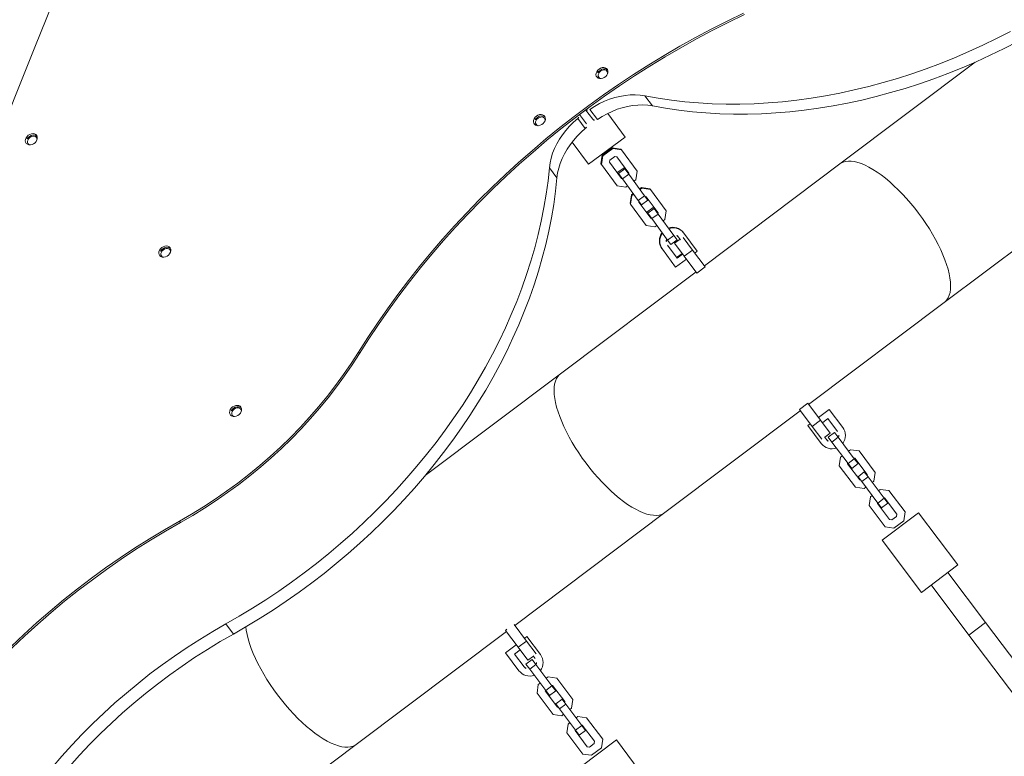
# Model space of a CAD drawing. Extents: x 5459245 to 5462690, y 5971016 to 5972523.
# Tile 181 of 198: x 5462453.96 to 5462454.714, y 5972220.539 to 5972221.104. Entities that reach past the tile are written whole.
import ezdxf

# ---------------------------------------------------------------- set-up
doc = ezdxf.new("R2010")
doc.units = 0
doc.layers.add('A_MAŁA ARCHITEKTURA', color=195, linetype='CONTINUOUS', lineweight=9)
doc.layers.add('ADT CCTV', color=102, linetype='CONTINUOUS')

# ---------------------------------------------------------------- blocks, each defined once
blk = doc.blocks.new('A$C8d9de67b')
at = {"layer": 'A_MAŁA ARCHITEKTURA', "linetype": 'Continuous'}
for p, q in [((-1100, 133.94), (-1100, 277.76)), ((-1233, 263.55), (-1233, 133.94)), ((-1233, 133.94), (-1233, 4)), ((-1100, 4), (-1100, 133.94)), ((-1354.69, 45.78), (-1364.33, 45.78)), ((-983, -13.5), (-983, 21.5)), ((-983, 21.5), (-933, 21.5)), ((-933, 21.5), (-933, -13.5)), ((-1370.8, 14.91), (-1348.13, 14.65)), ((-1348.13, 14.65), (-1348.53, -20.35)), ((-1087.5, 4), (-1087.5, 14.25)), ((-1087.5, 14.25), (-1070.25, 14.25)), ((-1082.5, 4), (-1082.5, 9.25)), ((-1082.5, 9.25), (-1070.25, 9.25)), ((-1048.24, 13.5), (-1053, 8.74)), ((-1053, 8.74), (-1053, 7)), ((-1027.76, 13.5), (-1048.24, 13.5)), ((-1023, 8.74), (-1027.76, 13.5)), ((-1023, 7), (-1023, 8.74)), ((-1010.24, 13.5), (-1015, 8.74)), ((-1015, 8.74), (-1015, 7)), ((-989.76, 13.5), (-1010.24, 13.5)), ((-985, 8.74), (-989.76, 13.5)), ((-985, -0.74), (-985, 8.74)), ((-885, 12), (-933, 12)), ((-793.71, 12), (-885, 12)), ((-885, 12), (-885, 4)), ((-885, -4), (-885, 12)), ((-1374.09, 3), (-1383.1, 3)), ((-1381.44, 5.84), (-1371.8, 5.84)), ((-1347.68, 1.89), (-1347.79, -7.6)), ((-1342.9, 6.59), (-1347.68, 1.89)), ((-1347.04, 1.88), (-1347.68, 1.89)), ((-1347.04, 1.88), (-1347.15, -7.6)), ((-1342.26, 6.58), (-1347.04, 1.88)), ((-1342.26, 6.58), (-1342.9, 6.59)), ((-1321.89, 6.35), (-1342.26, 6.58)), ((-1339.85, 0.55), (-1341.1, -0.67)), ((-1324.43, 0.38), (-1339.85, 0.55)), ((-1324.58, -0.12), (-1325.07, 0.39)), ((-1323.94, -0.13), (-1324.43, 0.38)), ((-1317.21, 1.54), (-1321.89, 6.35)), ((-1317.23, -0.2), (-1317.21, 1.54)), ((-1309.91, 1.45), (-1309.93, -0.29)), ((-1305.12, 6.16), (-1309.91, 1.45)), ((-1309.26, 1.45), (-1309.91, 1.45)), ((-1309.26, 1.45), (-1309.28, -0.3)), ((-1304.48, 6.15), (-1309.26, 1.45)), ((-1304.48, 6.15), (-1305.12, 6.16)), ((-1284.11, 5.92), (-1304.48, 6.15)), ((-1302.08, 0.12), (-1302.58, -0.37)), ((-1286.65, -0.06), (-1302.08, 0.12)), ((-1279.44, 1.1), (-1284.11, 5.92)), ((-1279.46, -0.64), (-1279.44, 1.1)), ((-1262.81, 6.42), (-1262.28, 6.41)), ((-1262.34, 1.41), (-1259.91, 1.39)), ((-1262.28, 6.41), (-1245.13, 6.22)), ((-1260.5, 1.39), (-1260.5, -4)), ((-1248, 4), (-1259.91, 4)), ((-1248, -4), (-1248, 4)), ((-1231.81, 4), (-1248, 4)), ((-1245.13, 6.22), (-1245.15, 4)), ((-1231.81, -4), (-1231.81, 4)), ((-1101.19, -4), (-1101.19, 4)), ((-1085, 4), (-1101.19, 4)), ((-1085, -4), (-1085, 4)), ((-1072.5, 4), (-1085, 4)), ((-1072.5, -1.25), (-1072.5, 4)), ((-1071, 1), (-1071, 7)), ((-1066.24, 7), (-1071, 7)), ((-1066.24, 1), (-1071, 1)), ((-1066.24, 1), (-1066.24, 7)), ((-1045.76, 7), (-1066.24, 7)), ((-1045.76, 1), (-1066.24, 1)), ((-1053, 1), (-1053, -0.74)), ((-1045.76, 7.5), (-1046.26, 7)), ((-1046.26, 1), (-1045.76, 0.5)), ((-1030.24, 7.5), (-1045.76, 7.5)), ((-1045.76, 1), (-1045.76, 7)), ((-1041, 7), (-1045.76, 7)), ((-1041, 1), (-1045.76, 1)), ((-1045.76, 0.5), (-1030.24, 0.5)), ((-1041, 1), (-1041, 7)), ((-1033, 1), (-1033, 7)), ((-1028.24, 7), (-1033, 7)), ((-1028.24, 1), (-1033, 1)), ((-1029.74, 7), (-1030.24, 7.5)), ((-1030.24, 0.5), (-1029.74, 1)), ((-1028.24, 1), (-1028.24, 7)), ((-1007.76, 7), (-1028.24, 7)), ((-1007.76, 1), (-1028.24, 1)), ((-1023, -0.74), (-1023, 1)), ((-1015, 1), (-1015, -0.74)), ((-1007.76, 7.5), (-1008.26, 7)), ((-1008.26, 1), (-1007.76, 0.5)), ((-992.24, 7.5), (-1007.76, 7.5)), ((-1007.76, 1), (-1007.76, 7)), ((-1003, 7), (-1007.76, 7)), ((-1003, 1), (-1007.76, 1)), ((-1007.76, 0.5), (-992.24, 0.5)), ((-1003, 1), (-1003, 7)), ((-991, 6.26), (-992.24, 7.5)), ((-992.24, 0.5), (-991, 1.74)), ((-991, 1.74), (-991, 6.26)), ((-885, 4), (-885, -4)), ((-1383.1, -3), (-1374.09, -3)), ((-1371.8, -5.84), (-1381.44, -5.84)), ((-1341.1, -0.67), (-1341.15, -5.19)), ((-1341.15, -5.19), (-1339.93, -6.44)), ((-1339.93, -6.44), (-1324.51, -6.62)), ((-1330, -0.06), (-1330.06, -6.06)), ((-1330.06, -6.06), (-1329.05, -6.07)), ((-1330, -0.06), (-1328.98, -0.07)), ((-1328.98, -0.07), (-1329.05, -6.07)), ((-1329.05, -6.07), (-1323.81, -6.13)), ((-1328.98, -0.07), (-1323.74, -0.13)), ((-1325.15, -6.61), (-1324.65, -6.12)), ((-1324.51, -6.62), (-1324.01, -6.13)), ((-1323.74, -0.13), (-1323.81, -6.13)), ((-1323.81, -6.13), (-1303.44, -6.36)), ((-1323.74, -0.13), (-1303.37, -0.36)), ((-1317.32, -7.95), (-1317.3, -6.2)), ((-1309.99, -6.29), (-1310.01, -8.03)), ((-1309.35, -6.3), (-1309.37, -8.04)), ((-1303.37, -0.36), (-1303.44, -6.36)), ((-1303.44, -6.36), (-1299.22, -6.41)), ((-1303.37, -0.36), (-1299.15, -0.41)), ((-1302.65, -6.37), (-1302.16, -6.88)), ((-1302.16, -6.88), (-1286.73, -7.06)), ((-1299.15, -0.41), (-1299.22, -6.41)), ((-1292.22, -0.49), (-1292.29, -6.49)), ((-1292.29, -6.49), (-1291.27, -6.5)), ((-1292.22, -0.49), (-1291.2, -0.5)), ((-1291.2, -0.5), (-1291.27, -6.5)), ((-1291.27, -6.5), (-1286.03, -6.56)), ((-1291.2, -0.5), (-1285.96, -0.56)), ((-1287.38, -7.05), (-1286.87, -6.55)), ((-1286.8, -0.55), (-1287.3, -0.05)), ((-1286.73, -7.06), (-1286.23, -6.56)), ((-1286.16, -0.56), (-1286.65, -0.06)), ((-1285.96, -0.56), (-1286.03, -6.56)), ((-1286.03, -6.56), (-1265.66, -6.8)), ((-1285.96, -0.56), (-1265.59, -0.8)), ((-1279.55, -8.38), (-1279.53, -6.64)), ((-1265.59, -0.8), (-1265.66, -6.8)), ((-1265.66, -6.8), (-1261.44, -6.85)), ((-1265.59, -0.8), (-1261.37, -0.85)), ((-1261.37, -0.85), (-1261.44, -6.85)), ((-1248, -4), (-1260.5, -4)), ((-1250.75, -4), (-1250.81, -9.22)), ((-1250.22, -4), (-1250.28, -9.22)), ((-1231.81, -4), (-1248, -4)), ((-1245.25, -4), (-1245.36, -14.28)), ((-1233, -4), (-1233, -133.94)), ((-1085, -4), (-1101.19, -4)), ((-1100, -133.94), (-1100, -4)), ((-1087.5, -6.25), (-1087.5, -4)), ((-1070.25, -6.25), (-1087.5, -6.25)), ((-1072.75, -4), (-1085, -4)), ((-1070.25, -1.25), (-1072.75, -1.25)), ((-1053, -0.74), (-1048.24, -5.5)), ((-1048.24, -5.5), (-1027.76, -5.5)), ((-1027.76, -5.5), (-1023, -0.74)), ((-1015, -0.74), (-1010.24, -5.5)), ((-1010.24, -5.5), (-989.76, -5.5)), ((-989.76, -5.5), (-985, -0.74)), ((-933, -4), (-885, -4)), ((-885, -4), (-793.71, -4)), ((-1347.15, -7.6), (-1347.79, -7.6)), ((-1347.79, -7.6), (-1343.12, -12.41)), ((-1347.15, -7.6), (-1342.47, -12.42)), ((-1342.47, -12.42), (-1343.12, -12.41)), ((-1342.47, -12.42), (-1322.11, -12.65)), ((-1322.11, -12.65), (-1317.32, -7.95)), ((-1309.37, -8.04), (-1310.01, -8.03)), ((-1310.01, -8.03), (-1305.34, -12.84)), ((-1309.37, -8.04), (-1304.7, -12.85)), ((-1304.7, -12.85), (-1305.34, -12.84)), ((-1304.7, -12.85), (-1284.33, -13.08)), ((-1284.33, -13.08), (-1279.55, -8.38)), ((-1263.05, -14.08), (-1262.51, -14.08)), ((-1245.36, -14.28), (-1262.51, -14.08)), ((-1250.28, -9.22), (-1262.46, -9.08)), ((-933, -13.5), (-983, -13.5)), ((-1348.53, -20.35), (-1369.64, -20.1)), ((-1364.33, -45.78), (-1354.69, -45.78)), ((-1233, -133.94), (-1233, -263.55)), ((-1100, -277.76), (-1100, -133.94)), ((-1339.23, -247.73), (-1337.95, -247.73)), ((-983, -268.26), (-933, -268.26)), ((-983, -303.26), (-983, -268.26)), ((-1085, -277.76), (-1100.76, -277.76)), ((-1087.5, -277.76), (-1087.5, -275.51)), ((-1087.5, -275.51), (-1070.25, -275.51)), ((-1085, -285.76), (-1085, -277.76)), ((-1072.75, -277.76), (-1085, -277.76)), ((-1048.24, -276.26), (-1053, -281.02)), ((-1027.76, -276.26), (-1048.24, -276.26)), ((-1023, -281.02), (-1027.76, -276.26)), ((-1010.24, -276.26), (-1015, -281.02)), ((-989.76, -276.26), (-1010.24, -276.26)), ((-985, -281.02), (-989.76, -276.26)), ((-1101.19, -285.76), (-1101.19, -284.25)), ((-1085, -285.76), (-1101.19, -285.76)), ((-1100, -429.58), (-1100, -285.76)), ((-1087.5, -296.01), (-1087.5, -285.76)), ((-1072.5, -285.76), (-1085, -285.76)), ((-1082.5, -291.01), (-1082.5, -285.76)), ((-1072.75, -280.51), (-1070.25, -280.51)), ((-1072.5, -285.76), (-1072.5, -280.51)), ((-1071, -288.76), (-1071, -282.76)), ((-1066.24, -282.76), (-1071, -282.76)), ((-1066.24, -288.76), (-1066.24, -282.76)), ((-1045.76, -282.76), (-1066.24, -282.76)), ((-1053, -281.02), (-1053, -282.76)), ((-1045.76, -282.26), (-1046.26, -282.76)), ((-1030.24, -282.26), (-1045.76, -282.26)), ((-1045.76, -288.76), (-1045.76, -282.76)), ((-1041, -282.76), (-1045.76, -282.76)), ((-1041, -288.76), (-1041, -282.76)), ((-1033, -288.76), (-1033, -282.76)), ((-1028.24, -282.76), (-1033, -282.76)), ((-1029.74, -282.76), (-1030.24, -282.26)), ((-1028.24, -288.76), (-1028.24, -282.76)), ((-1007.76, -282.76), (-1028.24, -282.76)), ((-1023, -282.76), (-1023, -281.02)), ((-1015, -281.02), (-1015, -282.76)), ((-1007.76, -282.26), (-1008.26, -282.76)), ((-992.24, -282.26), (-1007.76, -282.26)), ((-1007.76, -288.76), (-1007.76, -282.76)), ((-1003, -282.76), (-1007.76, -282.76)), ((-1003, -288.76), (-1003, -282.76)), ((-991, -283.5), (-992.24, -282.26)), ((-991, -288.02), (-991, -283.5)), ((-985, -290.5), (-985, -281.02)), ((-1070.25, -291.01), (-1082.5, -291.01)), ((-1066.24, -288.76), (-1071, -288.76)), ((-1045.76, -288.76), (-1066.24, -288.76)), ((-1053, -288.76), (-1053, -290.5)), ((-1053, -290.5), (-1048.24, -295.26)), ((-1046.26, -288.76), (-1045.76, -289.26)), ((-1041, -288.76), (-1045.76, -288.76)), ((-1045.76, -289.26), (-1030.24, -289.26)), ((-1028.24, -288.76), (-1033, -288.76)), ((-1030.24, -289.26), (-1029.74, -288.76)), ((-1007.76, -288.76), (-1028.24, -288.76)), ((-1027.76, -295.26), (-1023, -290.5)), ((-1023, -290.5), (-1023, -288.76)), ((-1015, -288.76), (-1015, -290.5)), ((-1015, -290.5), (-1010.24, -295.26)), ((-1008.26, -288.76), (-1007.76, -289.26)), ((-1003, -288.76), (-1007.76, -288.76)), ((-1007.76, -289.26), (-992.24, -289.26)), ((-992.24, -289.26), (-991, -288.02)), ((-989.76, -295.26), (-985, -290.5)), ((-1070.25, -296.01), (-1087.5, -296.01)), ((-1048.24, -295.26), (-1027.76, -295.26)), ((-1010.24, -295.26), (-989.76, -295.26)), ((-1100, -539.13), (-1100, -429.58)), ((-1318.1, -434.96), (-1316.81, -434.96)), ((-1233.83, -454.07), (-1224.18, -454.07))]:
    blk.add_line(p, q, dxfattribs=at)
at = {"layer": 'A_MAŁA ARCHITEKTURA', "linetype": 'Continuous', "flags": 128}
for points in [[(-1235.65, 299.26), (-1237.65, 287.57), (-1239.91, 275.96), (-1242.44, 264.43), (-1245.22, 253.02), (-1248.25, 241.71), (-1251.53, 230.52), (-1255.07, 219.46), (-1258.85, 208.54), (-1262.87, 197.77), (-1267.13, 187.16), (-1271.63, 176.72), (-1276.36, 166.45), (-1281.32, 156.37), (-1286.5, 146.48), (-1291.9, 136.79), (-1297.52, 127.31), (-1303.34, 118.05), (-1309.37, 109.02), (-1315.6, 100.22), (-1322.03, 91.66), (-1328.64, 83.35), (-1335.43, 75.3), (-1342.41, 67.51), (-1349.55, 59.99), (-1356.86, 52.74), (-1364.33, 45.78)], [(-1226.01, 299.26), (-1228.01, 287.57), (-1230.27, 275.96), (-1232.79, 264.43), (-1235.57, 253.02), (-1238.61, 241.71), (-1241.89, 230.52), (-1245.43, 219.46), (-1249.21, 208.54), (-1253.23, 197.77), (-1257.49, 187.16), (-1261.99, 176.72), (-1266.72, 166.45), (-1271.68, 156.37), (-1276.86, 146.48), (-1282.26, 136.79), (-1287.88, 127.31), (-1293.7, 118.05), (-1299.73, 109.02), (-1305.96, 100.22), (-1312.38, 91.66), (-1319, 83.35), (-1325.79, 75.3), (-1332.77, 67.51), (-1339.91, 59.99), (-1347.22, 52.74), (-1354.69, 45.78)], [(-1339.23, -247.73), (-1343.91, -235.25), (-1348.33, -222.62), (-1352.52, -209.85), (-1356.45, -196.94), (-1360.14, -183.91), (-1363.57, -170.76), (-1366.75, -157.51), (-1369.66, -144.15), (-1372.32, -130.7), (-1374.72, -117.17), (-1376.86, -103.56), (-1378.73, -89.88), (-1380.33, -76.15), (-1381.67, -62.37), (-1382.75, -48.55), (-1383.55, -34.7), (-1384.09, -20.83), (-1384.36, -6.95), (-1384.36, 6.95), (-1384.09, 20.83), (-1383.55, 34.7), (-1382.75, 48.55), (-1381.67, 62.37), (-1380.33, 76.15), (-1378.73, 89.88), (-1376.86, 103.56), (-1374.72, 117.17), (-1372.32, 130.7), (-1369.66, 144.15)], [(-1368.38, 144.15), (-1371.04, 130.7), (-1373.43, 117.17), (-1375.57, 103.56), (-1377.44, 89.88), (-1379.05, 76.15), (-1380.39, 62.37), (-1381.46, 48.55), (-1382.27, 34.7), (-1382.8, 20.83), (-1383.07, 6.95), (-1383.07, -6.95), (-1382.8, -20.83), (-1382.27, -34.7), (-1381.46, -48.55), (-1380.39, -62.37), (-1379.05, -76.15), (-1377.44, -89.88), (-1375.57, -103.56), (-1373.43, -117.17), (-1371.04, -130.7), (-1368.38, -144.15), (-1365.46, -157.51), (-1362.28, -170.76), (-1358.85, -183.91), (-1355.17, -196.94), (-1351.23, -209.85), (-1347.05, -222.62), (-1342.62, -235.25), (-1337.95, -247.73)], [(-1100, 133.94), (-1100.04, 134.87), (-1100.4, 136.72), (-1101.11, 138.56), (-1102.16, 140.38), (-1103.56, 142.16), (-1105.3, 143.89), (-1107.36, 145.58), (-1109.74, 147.2), (-1112.42, 148.75), (-1115.38, 150.22), (-1118.63, 151.6), (-1122.12, 152.89), (-1125.86, 154.08), (-1129.81, 155.16), (-1133.95, 156.13), (-1138.27, 156.98), (-1142.74, 157.71), (-1147.34, 158.31), (-1152.04, 158.78), (-1156.82, 159.12), (-1161.65, 159.32), (-1166.5, 159.39), (-1171.35, 159.32), (-1176.18, 159.12), (-1180.96, 158.78), (-1185.66, 158.31), (-1190.26, 157.71), (-1194.73, 156.98), (-1199.05, 156.13), (-1203.19, 155.16), (-1207.14, 154.08), (-1210.88, 152.89), (-1214.37, 151.6), (-1217.62, 150.22), (-1220.58, 148.75), (-1223.26, 147.2), (-1225.64, 145.58), (-1227.7, 143.89), (-1229.44, 142.16), (-1230.84, 140.38), (-1231.89, 138.56), (-1232.6, 136.72), (-1232.96, 134.87), (-1233, 133.94)], [(-1381.44, 5.84), (-1381.12, 10.12), (-1380.54, 14.36), (-1379.68, 18.52), (-1378.57, 22.57), (-1377.2, 26.49), (-1375.59, 30.25), (-1373.75, 33.82), (-1371.69, 37.18), (-1369.42, 40.31), (-1366.96, 43.18), (-1364.33, 45.78)], [(-1354.69, 45.78), (-1357.32, 43.18), (-1359.78, 40.31), (-1362.05, 37.18), (-1364.11, 33.82), (-1365.95, 30.25), (-1367.56, 26.49), (-1368.93, 22.57), (-1370.04, 18.52), (-1370.89, 14.36), (-1371.48, 10.12), (-1371.8, 5.84)], [(-1401.95, 30), (-1401.81, 28.65), (-1401.39, 27.4), (-1400.74, 26.35), (-1399.88, 25.56), (-1398.9, 25.1), (-1397.86, 25.01), (-1396.84, 25.29), (-1395.91, 25.92), (-1395.15, 26.84), (-1394.61, 28.01), (-1394.33, 29.32), (-1394.33, 30.68), (-1394.61, 31.99), (-1395.15, 33.16), (-1395.91, 34.08), (-1396.84, 34.71), (-1397.86, 34.99), (-1398.9, 34.9), (-1399.88, 34.44), (-1400.74, 33.65), (-1401.39, 32.6), (-1401.81, 31.35), (-1401.95, 30)], [(-1399.9, 30), (-1399.76, 31.18), (-1399.37, 32.25), (-1398.75, 33.13), (-1397.96, 33.72), (-1397.06, 33.99), (-1396.15, 33.9), (-1395.42, 33.55)], [(-1395.42, 26.45), (-1396.15, 26.1), (-1397.06, 26.01), (-1397.96, 26.28), (-1398.75, 26.87), (-1399.37, 27.75), (-1399.76, 28.82), (-1399.9, 30)], [(-1364.33, -45.78), (-1366.96, -43.18), (-1369.42, -40.31), (-1371.69, -37.18), (-1373.75, -33.82), (-1375.59, -30.25), (-1377.2, -26.49), (-1378.57, -22.57), (-1379.68, -18.52), (-1380.54, -14.36), (-1381.12, -10.12), (-1381.44, -5.84)], [(-1371.8, -5.84), (-1371.48, -10.12), (-1370.89, -14.36), (-1370.04, -18.52), (-1368.93, -22.57), (-1367.56, -26.49), (-1365.95, -30.25), (-1364.11, -33.82), (-1362.05, -37.18), (-1359.78, -40.31), (-1357.32, -43.18), (-1354.69, -45.78)], [(-1401.95, -30), (-1401.81, -28.65), (-1401.39, -27.4), (-1400.74, -26.35), (-1399.88, -25.56), (-1398.9, -25.1), (-1397.86, -25.01), (-1396.84, -25.29), (-1395.91, -25.92), (-1395.15, -26.84), (-1394.61, -28.01), (-1394.33, -29.32), (-1394.33, -30.68), (-1394.61, -31.99), (-1395.15, -33.16), (-1395.91, -34.08), (-1396.84, -34.71), (-1397.86, -34.99), (-1398.9, -34.9), (-1399.88, -34.44), (-1400.74, -33.65), (-1401.39, -32.6), (-1401.81, -31.35), (-1401.95, -30)], [(-1395.42, -26.45), (-1396.15, -26.1), (-1397.06, -26.01), (-1397.96, -26.28), (-1398.75, -26.87), (-1399.37, -27.75), (-1399.76, -28.82), (-1399.9, -30)], [(-1399.9, -30), (-1399.76, -31.18), (-1399.37, -32.25), (-1398.75, -33.13), (-1397.96, -33.72), (-1397.06, -33.99), (-1396.15, -33.9), (-1395.42, -33.55)], [(-1233.83, -454.07), (-1232.36, -442.24), (-1231.17, -430.36), (-1230.24, -418.44), (-1229.57, -406.49), (-1229.18, -394.52), (-1229.05, -382.54), (-1229.19, -370.56), (-1229.6, -358.59), (-1230.28, -346.64), (-1231.22, -334.73), (-1232.43, -322.85), (-1233.91, -311.02), (-1235.65, -299.26), (-1237.65, -287.57), (-1239.91, -275.96), (-1242.44, -264.43), (-1245.22, -253.02), (-1248.25, -241.71), (-1251.53, -230.52), (-1255.07, -219.46), (-1258.85, -208.54), (-1262.87, -197.77), (-1267.13, -187.16), (-1271.63, -176.72), (-1276.36, -166.45), (-1281.32, -156.37), (-1286.5, -146.48), (-1291.9, -136.79), (-1297.52, -127.31), (-1303.34, -118.05), (-1309.37, -109.02), (-1315.6, -100.22), (-1322.03, -91.66), (-1328.64, -83.35), (-1335.43, -75.3), (-1342.41, -67.51), (-1349.55, -59.99), (-1356.86, -52.74), (-1364.33, -45.78)], [(-1224.18, -454.07), (-1222.72, -442.24), (-1221.53, -430.36), (-1220.59, -418.44), (-1219.93, -406.49), (-1219.54, -394.52), (-1219.41, -382.54), (-1219.55, -370.56), (-1219.96, -358.59), (-1220.64, -346.64), (-1221.58, -334.73), (-1222.79, -322.85), (-1224.27, -311.02), (-1226.01, -299.26), (-1228.01, -287.57), (-1230.27, -275.96), (-1232.79, -264.43), (-1235.57, -253.02), (-1238.61, -241.71), (-1241.89, -230.52), (-1245.43, -219.46), (-1249.21, -208.54), (-1253.23, -197.77), (-1257.49, -187.16), (-1261.99, -176.72), (-1266.72, -166.45), (-1271.68, -156.37), (-1276.86, -146.48), (-1282.26, -136.79), (-1287.88, -127.31), (-1293.7, -118.05), (-1299.73, -109.02), (-1305.96, -100.22), (-1312.38, -91.66), (-1319, -83.35), (-1325.79, -75.3), (-1332.77, -67.51), (-1339.91, -59.99), (-1347.22, -52.74), (-1354.69, -45.78)], [(-1100, -133.94), (-1100.04, -134.87), (-1100.4, -136.72), (-1101.11, -138.56), (-1102.16, -140.38), (-1103.56, -142.16), (-1105.3, -143.89), (-1107.36, -145.58), (-1109.74, -147.2), (-1112.42, -148.75), (-1115.38, -150.22), (-1118.63, -151.6), (-1122.12, -152.89), (-1125.86, -154.08), (-1129.81, -155.16), (-1133.95, -156.13), (-1138.27, -156.98), (-1142.74, -157.71), (-1147.34, -158.31), (-1152.04, -158.78), (-1156.82, -159.12), (-1161.65, -159.32), (-1166.5, -159.39), (-1171.35, -159.32), (-1176.18, -159.12), (-1180.96, -158.78), (-1185.66, -158.31), (-1190.26, -157.71), (-1194.73, -156.98), (-1199.05, -156.13), (-1203.19, -155.16), (-1207.14, -154.08), (-1210.88, -152.89), (-1214.37, -151.6), (-1217.62, -150.22), (-1220.58, -148.75), (-1223.26, -147.2), (-1225.64, -145.58), (-1227.7, -143.89), (-1229.44, -142.16), (-1230.84, -140.38), (-1231.89, -138.56), (-1232.6, -136.72), (-1232.96, -134.87), (-1233, -133.94)], [(-1318.1, -434.96), (-1316.82, -424.4), (-1315.83, -413.78), (-1315.13, -403.12), (-1314.72, -392.44), (-1314.6, -381.75), (-1314.78, -371.05), (-1315.25, -360.37), (-1316.01, -349.72), (-1317.06, -339.11), (-1318.4, -328.56), (-1320.02, -318.08), (-1321.93, -307.68), (-1324.13, -297.37), (-1326.6, -287.17), (-1329.35, -277.1), (-1332.38, -267.16), (-1335.67, -257.36), (-1339.23, -247.73)], [(-1316.81, -434.96), (-1315.53, -424.4), (-1314.54, -413.78), (-1313.84, -403.12), (-1313.43, -392.44), (-1313.32, -381.75), (-1313.49, -371.05), (-1313.96, -360.37), (-1314.72, -349.72), (-1315.77, -339.11), (-1317.11, -328.56), (-1318.74, -318.08), (-1320.65, -307.68), (-1322.84, -297.37), (-1325.32, -287.17), (-1328.07, -277.1), (-1331.09, -267.16), (-1334.39, -257.36), (-1337.95, -247.73)], [(-1693.64, -274.47), (-1675.1, -305.36), (-1656.48, -336.17), (-1637.78, -366.9), (-1619, -397.54), (-1600.14, -428.11), (-1581.2, -458.59), (-1562.19, -488.98), (-1543.1, -519.3)], [(-1493.88, -320), (-1493.73, -318.65), (-1493.32, -317.4), (-1492.66, -316.35), (-1491.81, -315.56), (-1490.83, -315.1), (-1489.79, -315.01), (-1488.76, -315.29), (-1487.84, -315.92), (-1487.08, -316.84), (-1486.53, -318.01), (-1486.25, -319.32), (-1486.25, -320.68), (-1486.53, -321.99), (-1487.08, -323.16), (-1487.84, -324.08), (-1488.76, -324.71), (-1489.79, -324.99), (-1490.83, -324.9), (-1491.81, -324.44), (-1492.66, -323.65), (-1493.32, -322.6), (-1493.73, -321.35), (-1493.88, -320)], [(-1487.35, -316.45), (-1488.08, -316.1), (-1488.99, -316.01), (-1489.88, -316.28), (-1490.67, -316.87), (-1491.29, -317.75), (-1491.69, -318.82), (-1491.83, -320)], [(-1491.83, -320), (-1491.69, -321.18), (-1491.29, -322.25), (-1490.67, -323.13), (-1489.88, -323.72), (-1488.99, -323.99), (-1488.08, -323.9), (-1487.35, -323.55)], [(-1624.1, -350), (-1623.96, -348.65), (-1623.55, -347.4), (-1622.89, -346.35), (-1622.04, -345.56), (-1621.05, -345.1), (-1620.01, -345.01), (-1618.99, -345.29), (-1618.07, -345.92), (-1617.3, -346.84), (-1616.76, -348.01), (-1616.48, -349.32), (-1616.48, -350.68), (-1616.76, -351.99), (-1617.3, -353.16), (-1618.07, -354.08), (-1618.99, -354.71), (-1620.01, -354.99), (-1621.05, -354.9), (-1622.04, -354.44), (-1622.89, -353.65), (-1623.55, -352.6), (-1623.96, -351.35), (-1624.1, -350)], [(-1617.58, -346.45), (-1618.31, -346.1), (-1619.22, -346.01), (-1620.11, -346.28), (-1620.9, -346.87), (-1621.52, -347.75), (-1621.92, -348.82), (-1622.05, -350)], [(-1363.65, -350), (-1363.51, -348.65), (-1363.09, -347.4), (-1362.43, -346.35), (-1361.58, -345.56), (-1360.6, -345.1), (-1359.56, -345.01), (-1358.54, -345.29), (-1357.61, -345.92), (-1356.85, -346.84), (-1356.31, -348.01), (-1356.02, -349.32), (-1356.02, -350.68), (-1356.31, -351.99), (-1356.85, -353.16), (-1357.61, -354.08), (-1358.54, -354.71), (-1359.56, -354.99), (-1360.6, -354.9), (-1361.58, -354.44), (-1362.43, -353.65), (-1363.09, -352.6), (-1363.51, -351.35), (-1363.65, -350)], [(-1357.12, -346.45), (-1357.85, -346.1), (-1358.76, -346.01), (-1359.65, -346.28), (-1360.44, -346.87), (-1361.07, -347.75), (-1361.46, -348.82), (-1361.6, -350)], [(-1622.05, -350), (-1621.92, -351.18), (-1621.52, -352.25), (-1620.9, -353.13), (-1620.11, -353.72), (-1619.22, -353.99), (-1618.31, -353.9), (-1617.58, -353.55)], [(-1361.6, -350), (-1361.46, -351.18), (-1361.07, -352.25), (-1360.44, -353.13), (-1359.65, -353.72), (-1358.76, -353.99), (-1357.85, -353.9), (-1357.12, -353.55)], [(-1100, -429.58), (-1100.04, -430.51), (-1100.4, -432.36), (-1101.11, -434.2), (-1102.16, -436.02), (-1103.56, -437.8), (-1105.3, -439.53), (-1107.36, -441.22), (-1109.74, -442.84), (-1112.42, -444.39), (-1115.38, -445.86), (-1118.63, -447.24), (-1122.12, -448.53), (-1125.86, -449.72), (-1129.81, -450.8), (-1133.95, -451.77), (-1138.27, -452.62), (-1142.74, -453.35), (-1147.34, -453.95), (-1152.04, -454.42), (-1156.82, -454.76), (-1161.65, -454.96), (-1166.5, -455.03), (-1171.35, -454.96), (-1176.18, -454.76), (-1180.96, -454.42), (-1185.66, -453.95), (-1190.26, -453.35), (-1194.73, -452.62), (-1199.05, -451.77), (-1203.19, -450.8), (-1207.14, -449.72), (-1210.88, -448.53), (-1214.37, -447.24), (-1217.62, -445.86), (-1220.58, -444.39), (-1222.82, -443.11)], [(-1309.91, -648.48), (-1312.57, -635.46), (-1314.95, -622.35), (-1317.04, -609.16), (-1318.85, -595.89), (-1320.38, -582.57), (-1321.62, -569.19), (-1322.57, -555.77), (-1323.23, -542.33), (-1323.6, -528.86), (-1323.68, -515.39), (-1323.47, -501.92), (-1322.97, -488.46), (-1322.18, -475.02), (-1321.11, -461.62), (-1319.75, -448.27), (-1318.1, -434.96)], [(-1308.63, -648.48), (-1311.29, -635.46), (-1313.66, -622.35), (-1315.76, -609.16), (-1317.57, -595.89), (-1319.09, -582.57), (-1320.33, -569.19), (-1321.28, -555.77), (-1321.94, -542.33), (-1322.31, -528.86), (-1322.39, -515.39), (-1322.18, -501.92), (-1321.69, -488.46), (-1320.9, -475.02), (-1319.82, -461.62), (-1318.46, -448.27), (-1316.81, -434.96)], [(-1225.75, -626.52), (-1228.22, -615.35), (-1230.42, -604.08), (-1232.35, -592.74), (-1234, -581.31), (-1235.38, -569.83), (-1236.48, -558.29), (-1237.3, -546.72), (-1237.84, -535.11), (-1238.11, -523.5), (-1238.09, -511.87), (-1237.8, -500.25), (-1237.22, -488.65), (-1236.37, -477.08), (-1235.23, -465.55), (-1233.83, -454.07)], [(-1218.58, -615.35), (-1220.78, -604.08), (-1222.7, -592.74), (-1224.36, -581.31), (-1225.74, -569.83), (-1226.84, -558.29), (-1227.66, -546.72), (-1228.2, -535.11), (-1228.47, -523.5), (-1228.45, -511.87), (-1228.15, -500.25), (-1227.58, -488.65), (-1226.72, -477.08), (-1225.59, -465.55), (-1224.18, -454.07)]]:
    blk.add_lwpolyline(points, dxfattribs=at)
at = {"layer": 'A_MAŁA ARCHITEKTURA', "linetype": 'Continuous'}
for centre, radius, start, end in [((-1396, 30.48), 4.69, 108.35861, 185.86328), ((-1396, 29.52), 4.69, 174.13672, 251.64139), ((-1070.25, 4), 10.25, 17.01865, 90), ((-1070.25, 4), 5.25, 34.8499, 90), ((-1384.41, 5.79), 2.97, 296.18404, 0.99056), ((-1374.47, 5.65), 2.68, 278.0555, 3.99813), ((-1262.91, -3.78), 10.2, 89.43798, 162.54528), ((-1262.38, -3.78), 10.2, 89.43798, 162.54528), ((-1262.39, -3.8), 5.21, 89.39822, 144.70898), ((-1070.25, 4), 5.25, 270, 325.1501), ((-1070.25, 4), 10.25, 270, 342.98135), ((-1384.3, -5.72), 2.86, 357.59963, 65.22577), ((-1374.47, -5.65), 2.68, 356.00187, 81.9445), ((-1262.91, -3.87), 10.21, 196.17468, 269.2106), ((-1262.37, -3.88), 10.21, 196.17468, 269.2106), ((-1262.39, -3.87), 5.21, 213.97529, 269.28605), ((-1396, -29.52), 4.69, 108.35861, 185.86328), ((-1396, -30.48), 4.69, 174.13672, 251.64139), ((-1070.25, -285.76), 10.25, 17.01865, 90), ((-1070.25, -285.76), 5.25, 34.8499, 90), ((-1070.25, -285.76), 5.25, 270, 325.1501), ((-1070.25, -285.76), 10.25, 270, 342.98135), ((-1487.93, -319.52), 4.69, 108.35861, 185.86328), ((-1487.93, -320.48), 4.69, 174.13672, 251.64139), ((-1618.15, -349.52), 4.69, 108.35861, 185.86328), ((-1357.7, -349.52), 4.69, 108.35861, 185.86328), ((-1618.15, -350.48), 4.69, 174.13672, 251.64139), ((-1357.7, -350.48), 4.69, 174.13672, 251.64139)]:
    blk.add_arc(centre, radius, start, end, dxfattribs=at)
blk = doc.blocks.new('A770198')
at = {"layer": 'ADT CCTV', "color": 140, "lineweight": 9}
blk.add_arc((30, 19.04213), 30, 140.600538, 219.400538, dxfattribs=at)
blk = doc.blocks.new('G$CFAE608CC')
at = {"layer": 'ADT CCTV', "rotation": 90}
blk.add_blockref('A770198', (38.08383, 0), dxfattribs=at)

msp = doc.modelspace()

# ---------------------------------------------------------------- block references
at = {"layer": 'A_MAŁA ARCHITEKTURA', "xscale": 0.001, "yscale": 0.001, "zscale": 0.001, "rotation": 306.9280860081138}
msp.add_blockref('A$C8d9de67b', (5462455.22227, 5972219.927), dxfattribs=at)
at = {"layer": 'ADT CCTV', "rotation": 184.5356804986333}
msp.add_blockref('G$CFAE608CC', (5462467.50941, 5972223.83045), dxfattribs=at)

doc.saveas('drawing.dxf')
